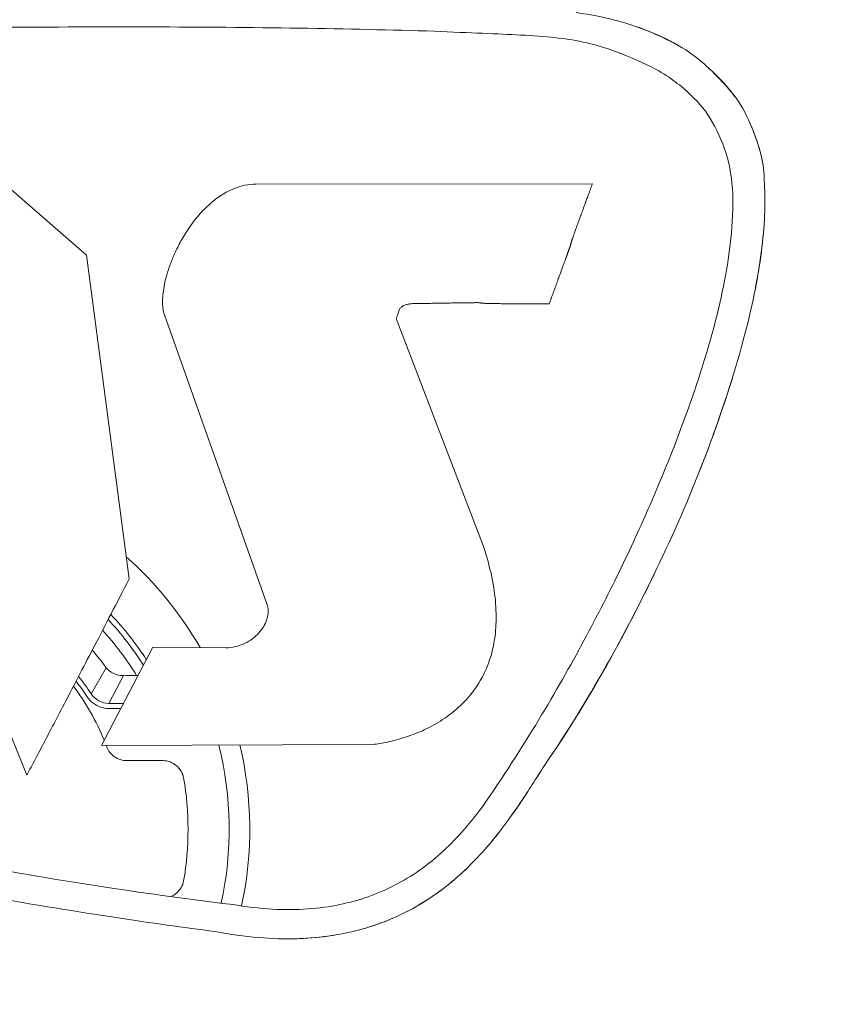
# Model space of a CAD drawing. Header units: centimetres. Extents: x -122 to 72759, y 3298 to 43172.
# Tile 145 of 243: x 30475.973 to 30476.744, y 17226.626 to 17227.569. Entities that reach past the tile are written whole.
import ezdxf
from ezdxf import colors
from ezdxf.entities.mleader import LeaderData, LeaderLine
from ezdxf.math import Vec2, Vec3

# ---------------------------------------------------------------- set-up
doc = ezdxf.new("R2010")
doc.units = ezdxf.units.CM
doc.header["$MEASUREMENT"] = 0
doc.layers.get('0').update_dxf_attribs({"lineweight": 5})
doc.layers.add('IS_ARMATURA', color=7, linetype='Continuous', lineweight=9)
doc.layers.add('IS_INSTAL GAZ_Opis', color=7, linetype='Continuous', lineweight=5)
doc.styles.add('Arial-sanit', font='arial.ttf')

# ---------------------------------------------------------------- blocks, each defined once
blk = doc.blocks.new('G$CD5DA571F')
at = {"color": 0, "linetype": 'Continuous', "lineweight": 0}
for p, q in [((29.2486, 3.5549), (29.2449, 6.7766)), ((30.535, 4.8973), (32.6946, 5.7254)), ((34.6175, 4.6742), (34.6269, 2.0745)), ((33.2692, 3.6589), (30.5012, 2.6776)), ((33.6861, 2.5661), (33.6917, 3.2675)), ((34.7722, 2.6653), (34.7722, 2.3138)), ((34.6269, 2.0745), (33.6861, 2.5661)), ((33.9572, 2.4244), (33.9572, 2.4112)), ((29.9293, 1.9308), (33.0307, 2.3411)), ((34.2246, 2.1456), (33.9583, 2.2851)), ((34.2246, 2.1456), (34.2246, 2.2847)), ((34.2725, 2.2597), (34.2725, 2.1456)), ((33.8819, 2.1207), (34.1339, 1.9781)), ((34.6417, 2.1263), (34.6417, 2.1263)), ((29.1941, 1.0876), (29.9293, 1.9308)), ((34.9124, 1.3599), (32.7378, 0.4864))]:
    blk.add_line(p, q, dxfattribs=at)
blk.add_circle((-21, 1), 174.3366)
for centre, radius, start, end in [((15.4314, -0.0048), 32.9953, 270, 90), ((15.4314, -0.0048), 32.9913, 270, 90), ((15.4804, 0), 32.7, 270, 90), ((35.4314, -0.0048), 3.5, 77.91135, 103.36894), ((35.4314, -0.0048), 3.4913, 119.92381, 138.39731), ((35.4314, -0.0048), 2.9092, 80.24215, 99.75849), ((35.4314, -0.0048), 2.9914, 122.97171, 133.51669), ((35.4314, -0.0048), 2.8302, 121.38918, 132.38444), ((35.4314, -0.0048), 2.6304, 126.0924, 130.77497), ((35.4314, -0.0048), 2.2727, 112.09934, 127.12659), ((35.4314, -0.0048), 2.2727, 110.33272, 110.73493), ((35.4314, -0.0048), 2.3218, 123.1894, 127.70058)]:
    blk.add_arc(centre, radius, start, end, dxfattribs=at)
at = {"color": 0, "linetype": 'Continuous', "lineweight": 0, "extrusion": (0, 1.83697e-16, -1)}
for radius, start, end in [(3.3031, 75.83111, 102.36763), (2.9389, 46.83783, 57.60782), (2.3697, 51.76504, 56.80155)]:
    blk.add_arc((-35.4314, -0.0048), radius, start, end, dxfattribs=at)
at = {"color": 0, "linetype": 'Continuous', "lineweight": 0}
for centre, major_axis, ratio, start_param, end_param in [((33.964, 2.4081), (0.0001, -0.2298), 0.029286, -1.58449, -1.006083), ((34.0668, 2.1227), (-0.0847, -0.1559), 0.854205, 1.005471, 2.138903)]:
    blk.add_ellipse(centre, major_axis=major_axis, ratio=ratio, start_param=start_param, end_param=end_param, dxfattribs=at)
for points, knots in [([(27.6054, 6.6197), (27.6319, 6.8139), (27.671, 6.9856), (27.7192, 7.1355), (27.7673, 7.2854), (27.8245, 7.4136), (27.8793, 7.5208), (27.9341, 7.6279), (27.9867, 7.714), (28.0686, 7.8119), (28.1506, 7.9099), (28.262, 8.0196), (28.3568, 8.098), (28.4515, 8.1764), (28.5297, 8.2235), (28.6325, 8.2702), (28.7352, 8.3168), (28.8626, 8.363), (28.9648, 8.3892), (29.067, 8.4153), (29.1441, 8.4214), (29.2129, 8.4214)], [0, 0, 0, 0, 0.142857, 0.142857, 0.142857, 0.285714, 0.285714, 0.285714, 0.428571, 0.428571, 0.428571, 0.571429, 0.571429, 0.571429, 0.714286, 0.714286, 0.714286, 0.857143, 0.857143, 0.857143, 1, 1, 1, 1]), ([(29.0314, 8.4042), (29.0023, 8.3987), (28.9716, 8.3917), (28.9389, 8.383), (28.865, 8.3631), (28.7812, 8.334), (28.6987, 8.2988)], [0.1166306, 0.1166306, 0.1166306, 0.1166306, 0.1666667, 0.1666667, 0.1666667, 0.2797374, 0.2797374, 0.2797374, 0.2797374]), ([(29.2129, 8.4214), (29.3944, 8.4349), (29.6098, 8.4285), (29.8559, 8.3992), (30.102, 8.3699), (30.3788, 8.3177), (30.6972, 8.2339), (31.0157, 8.1502), (31.3758, 8.0348), (31.7223, 7.9074), (32.0688, 7.7799), (32.4016, 7.6403), (32.7468, 7.4803), (33.092, 7.3204), (33.4494, 7.1401), (33.7978, 6.9465), (34.1462, 6.753), (34.4856, 6.5462), (34.8185, 6.3172)], [0, 0, 0, 0, 0.166667, 0.166667, 0.166667, 0.333333, 0.333333, 0.333333, 0.5, 0.5, 0.5, 0.666667, 0.666667, 0.666667, 0.833333, 0.833333, 0.833333, 1, 1, 1, 1]), ([(30.2376, 8.3393), (30.1005, 8.3657), (29.9722, 8.3855), (29.8515, 8.3997), (29.6067, 8.4286), (29.3928, 8.4347), (29.2129, 8.4214)], [0.751096, 0.751096, 0.751096, 0.751096, 0.8333333, 0.8333333, 0.8333333, 1, 1, 1, 1]), ([(28.4113, 8.1411), (28.3607, 8.1052), (28.3115, 8.065), (28.2618, 8.0183), (28.22, 7.9792), (28.1779, 7.9355), (28.137, 7.8892)], [0.4202057, 0.4202057, 0.4202057, 0.4202057, 0.5, 0.5, 0.5, 0.5670273, 0.5670273, 0.5670273, 0.5670273]), ([(29.827, 8.0944), (29.6744, 8.1128), (29.5295, 8.1236), (29.3924, 8.1211), (29.2554, 8.1186), (29.1261, 8.103), (29.0016, 8.0694), (28.8771, 8.0359), (28.7574, 7.9844), (28.6571, 7.9265), (28.5569, 7.8686), (28.4761, 7.8042), (28.393, 7.7168), (28.3098, 7.6294), (28.2241, 7.519), (28.15, 7.3873)], [0, 0, 0, 0, 0.2, 0.2, 0.2, 0.4, 0.4, 0.4, 0.6, 0.6, 0.6, 0.8, 0.8, 0.8, 1, 1, 1, 1]), ([(31.9969, 7.8027), (31.9028, 7.8398), (31.8082, 7.8759), (31.7127, 7.9109), (31.5014, 7.9885), (31.2855, 8.0613), (31.0772, 8.1253)], [0.45407, 0.45407, 0.45407, 0.45407, 0.5, 0.5, 0.5, 0.6015538, 0.6015538, 0.6015538, 0.6015538]), ([(35.2147, 5.7235), (34.9283, 5.9222), (34.6501, 6.1), (34.3845, 6.2604), (34.1189, 6.4209), (33.8659, 6.564), (33.623, 6.6946), (33.3801, 6.8253), (33.1472, 6.9434), (32.924, 7.0513), (32.7007, 7.1591), (32.4871, 7.2565), (32.2824, 7.345), (32.0778, 7.4336), (31.8821, 7.5132), (31.695, 7.585), (31.5079, 7.6567), (31.3294, 7.7204), (31.1588, 7.777), (30.9883, 7.8335), (30.8257, 7.8827), (30.6707, 7.9251), (30.5156, 7.9674), (30.3681, 8.0028), (30.2275, 8.0312), (30.087, 8.0595), (29.9535, 8.0809), (29.827, 8.0944)], [0, 0, 0, 0, 0.111111, 0.111111, 0.111111, 0.222222, 0.222222, 0.222222, 0.333333, 0.333333, 0.333333, 0.444444, 0.444444, 0.444444, 0.555556, 0.555556, 0.555556, 0.666667, 0.666667, 0.666667, 0.777778, 0.777778, 0.777778, 0.888889, 0.888889, 0.888889, 1, 1, 1, 1]), ([(27.9182, 7.5937), (27.8569, 7.4919), (27.8066, 7.3843), (27.7581, 7.2487), (27.7542, 7.2379), (27.7504, 7.227), (27.7465, 7.2159)], [0.7003345, 0.7003345, 0.7003345, 0.7003345, 0.8333333, 0.8333333, 0.8333333, 0.8439043, 0.8439043, 0.8439043, 0.8439043]), ([(28.15, 7.3873), (28.084, 7.2547), (28.0275, 7.132), (27.9836, 7.014), (27.9397, 6.896), (27.9084, 6.7827), (27.8873, 6.6863), (27.8661, 6.5899), (27.8551, 6.5105), (27.8454, 6.414), (27.8357, 6.3176), (27.8273, 6.2042), (27.8208, 6.0897), (27.8143, 5.9753), (27.8097, 5.8599), (27.8041, 5.7241), (27.7985, 5.5883), (27.7919, 5.4322), (27.7838, 5.2622)], [0, 0, 0, 0, 0.166667, 0.166667, 0.166667, 0.333333, 0.333333, 0.333333, 0.5, 0.5, 0.5, 0.666667, 0.666667, 0.666667, 0.833333, 0.833333, 0.833333, 1, 1, 1, 1]), ([(34.8185, 6.3172), (34.484, 6.5473), (34.1431, 6.7549), (33.7935, 6.9489), (33.5101, 7.1063), (33.221, 7.2547), (32.9372, 7.3906)], [0, 0, 0, 0, 0.1666667, 0.1666667, 0.1666667, 0.3017755, 0.3017755, 0.3017755, 0.3017755]), ([(29.2449, 6.7766), (29.2633, 6.7698), (29.2808, 6.7634), (29.2974, 6.7573), (29.3141, 6.7512), (29.3298, 6.7454), (29.3447, 6.7399), (29.3596, 6.7345), (29.3738, 6.7293), (29.3872, 6.7244), (29.4006, 6.7195), (29.4132, 6.7148), (29.4252, 6.7104), (29.4373, 6.706), (29.4486, 6.7018), (29.4594, 6.6979), (29.4702, 6.694), (29.4803, 6.6902), (29.49, 6.6867), (29.4996, 6.6832), (29.5087, 6.6799), (29.5174, 6.6767), (29.526, 6.6735), (29.5341, 6.6706), (29.5419, 6.6678), (29.5496, 6.6649), (29.5569, 6.6623), (29.5637, 6.6598), (29.5706, 6.6572), (29.5771, 6.6549), (29.5833, 6.6526), (29.5895, 6.6504), (29.5953, 6.6483), (29.6008, 6.6463), (29.6062, 6.6443), (29.6113, 6.6424), (29.6163, 6.6406), (29.6213, 6.6388), (29.6262, 6.637), (29.6299, 6.6357), (29.6336, 6.6343), (29.636, 6.6334), (29.6419, 6.6313), (29.6478, 6.6292), (29.657, 6.6258), (29.6654, 6.6228), (29.6737, 6.6198), (29.6811, 6.6171), (29.6878, 6.6147), (29.6946, 6.6123), (29.7007, 6.6101), (29.7063, 6.6081), (29.7119, 6.606), (29.717, 6.6042), (29.7217, 6.6025), (29.7264, 6.6009), (29.7307, 6.5993), (29.7347, 6.5979), (29.7387, 6.5965), (29.7424, 6.5952), (29.7459, 6.5939), (29.7494, 6.5927), (29.7526, 6.5915), (29.7557, 6.5905), (29.7587, 6.5894), (29.7616, 6.5884), (29.7643, 6.5874), (29.7671, 6.5864), (29.7697, 6.5855), (29.7721, 6.5846), (29.7745, 6.5838), (29.7766, 6.5831), (29.7786, 6.5824), (29.7805, 6.5817), (29.7823, 6.5811), (29.7839, 6.5805), (29.7855, 6.58), (29.787, 6.5794), (29.7883, 6.579), (29.7897, 6.5785), (29.7909, 6.5781), (29.7921, 6.5777), (29.7933, 6.5773), (29.7945, 6.5769), (29.797, 6.5761), (29.7995, 6.5752), (29.8033, 6.574), (29.8059, 6.5732), (29.8086, 6.5724), (29.8101, 6.572), (29.8118, 6.5714), (29.8135, 6.5709), (29.8153, 6.5701), (29.8171, 6.5699), (29.8189, 6.5696), (29.8207, 6.5698), (29.8224, 6.5696), (29.8241, 6.5693), (29.8258, 6.5687), (29.8274, 6.5681), (29.8291, 6.5676), (29.8307, 6.5671), (29.8331, 6.5664), (29.8355, 6.5657), (29.8386, 6.5647), (29.8412, 6.5639), (29.8439, 6.563), (29.8461, 6.5623), (29.8473, 6.5619), (29.8485, 6.5615), (29.8487, 6.5614), (29.8493, 6.5612), (29.8498, 6.561), (29.8507, 6.5607), (29.8515, 6.5604), (29.8524, 6.5601), (29.8532, 6.5599), (29.8541, 6.5595), (29.855, 6.5592), (29.8559, 6.5589), (29.857, 6.5586), (29.858, 6.5582), (29.8591, 6.5578), (29.8602, 6.5574), (29.8614, 6.557), (29.8626, 6.5566), (29.8639, 6.5561), (29.8652, 6.5557), (29.8666, 6.5552), (29.868, 6.5547), (29.8695, 6.5542), (29.8711, 6.5536), (29.8727, 6.553), (29.8743, 6.5525), (29.876, 6.5519), (29.8777, 6.5513), (29.8794, 6.5507), (29.8812, 6.55), (29.883, 6.5494), (29.8848, 6.5488), (29.8867, 6.5481), (29.8886, 6.5474), (29.8905, 6.5467), (29.8925, 6.546), (29.8945, 6.5453), (29.8966, 6.5446), (29.8987, 6.5438), (29.9008, 6.5431), (29.903, 6.5423), (29.9053, 6.5415), (29.9076, 6.5407), (29.9099, 6.5398), (29.9123, 6.539), (29.9148, 6.5381), (29.9173, 6.5372), (29.9199, 6.5363), (29.9226, 6.5353), (29.9252, 6.5344), (29.928, 6.5334), (29.9309, 6.5323), (29.9338, 6.5313), (29.9368, 6.5302), (29.9399, 6.5291), (29.9431, 6.528), (29.9463, 6.5268), (29.9497, 6.5256), (29.9531, 6.5244), (29.9566, 6.5231), (29.9602, 6.5218), (29.9639, 6.5205), (29.9677, 6.5191), (29.9716, 6.5177), (29.9756, 6.5162), (29.9797, 6.5147), (29.984, 6.5132), (29.9883, 6.5116), (29.9928, 6.51), (29.9974, 6.5083), (30.0021, 6.5066), (30.0069, 6.5049), (30.012, 6.503), (30.017, 6.5012), (30.0223, 6.4993), (30.0277, 6.4973), (30.0332, 6.4953), (30.0389, 6.4932), (30.0447, 6.4911), (30.0506, 6.489), (30.0566, 6.4868), (30.0628, 6.4845), (30.069, 6.4823), (30.0754, 6.4799), (30.082, 6.4775), (30.0885, 6.4751), (30.0953, 6.4727), (30.1022, 6.4702), (30.1091, 6.4676), (30.1162, 6.465), (30.1234, 6.4624), (30.1307, 6.4597), (30.1382, 6.457), (30.1458, 6.4542), (30.1534, 6.4514), (30.1612, 6.4486), (30.1692, 6.4456), (30.1772, 6.4427), (30.1854, 6.4397), (30.1937, 6.4367), (30.2021, 6.4336), (30.2106, 6.4305), (30.2194, 6.4273), (30.2281, 6.4241), (30.237, 6.4208), (30.2461, 6.4175), (30.2552, 6.4142), (30.2644, 6.4108), (30.2739, 6.4073), (30.2833, 6.4038), (30.293, 6.4003), (30.3028, 6.3967), (30.3126, 6.3931), (30.3226, 6.3894), (30.3328, 6.3857), (30.343, 6.382), (30.3533, 6.3782), (30.3639, 6.3743), (30.3744, 6.3704), (30.3851, 6.3665), (30.396, 6.3625)], [0, 0, 0, 0, 0.013158, 0.013158, 0.013158, 0.026316, 0.026316, 0.026316, 0.039474, 0.039474, 0.039474, 0.052632, 0.052632, 0.052632, 0.065789, 0.065789, 0.065789, 0.078947, 0.078947, 0.078947, 0.092105, 0.092105, 0.092105, 0.105263, 0.105263, 0.105263, 0.118421, 0.118421, 0.118421, 0.131579, 0.131579, 0.131579, 0.144737, 0.144737, 0.144737, 0.157895, 0.157895, 0.157895, 0.171053, 0.171053, 0.171053, 0.184211, 0.184211, 0.184211, 0.197368, 0.197368, 0.197368, 0.210526, 0.210526, 0.210526, 0.223684, 0.223684, 0.223684, 0.236842, 0.236842, 0.236842, 0.25, 0.25, 0.25, 0.263158, 0.263158, 0.263158, 0.276316, 0.276316, 0.276316, 0.289474, 0.289474, 0.289474, 0.302632, 0.302632, 0.302632, 0.315789, 0.315789, 0.315789, 0.328947, 0.328947, 0.328947, 0.342105, 0.342105, 0.342105, 0.355263, 0.355263, 0.355263, 0.368421, 0.368421, 0.368421, 0.381579, 0.381579, 0.381579, 0.394737, 0.394737, 0.394737, 0.407895, 0.407895, 0.407895, 0.421053, 0.421053, 0.421053, 0.434211, 0.434211, 0.434211, 0.447368, 0.447368, 0.447368, 0.460526, 0.460526, 0.460526, 0.473684, 0.473684, 0.473684, 0.486842, 0.486842, 0.486842, 0.5, 0.5, 0.5, 0.513158, 0.513158, 0.513158, 0.526316, 0.526316, 0.526316, 0.539474, 0.539474, 0.539474, 0.552632, 0.552632, 0.552632, 0.565789, 0.565789, 0.565789, 0.578947, 0.578947, 0.578947, 0.592105, 0.592105, 0.592105, 0.605263, 0.605263, 0.605263, 0.618421, 0.618421, 0.618421, 0.631579, 0.631579, 0.631579, 0.644737, 0.644737, 0.644737, 0.657895, 0.657895, 0.657895, 0.671053, 0.671053, 0.671053, 0.684211, 0.684211, 0.684211, 0.697368, 0.697368, 0.697368, 0.710526, 0.710526, 0.710526, 0.723684, 0.723684, 0.723684, 0.736842, 0.736842, 0.736842, 0.75, 0.75, 0.75, 0.763158, 0.763158, 0.763158, 0.776316, 0.776316, 0.776316, 0.789474, 0.789474, 0.789474, 0.802632, 0.802632, 0.802632, 0.815789, 0.815789, 0.815789, 0.828947, 0.828947, 0.828947, 0.842105, 0.842105, 0.842105, 0.855263, 0.855263, 0.855263, 0.868421, 0.868421, 0.868421, 0.881579, 0.881579, 0.881579, 0.894737, 0.894737, 0.894737, 0.907895, 0.907895, 0.907895, 0.921053, 0.921053, 0.921053, 0.934211, 0.934211, 0.934211, 0.947368, 0.947368, 0.947368, 0.960526, 0.960526, 0.960526, 0.973684, 0.973684, 0.973684, 0.986842, 0.986842, 0.986842, 1, 1, 1, 1]), ([(30.396, 6.3625), (30.396, 6.3425), (30.396, 6.3232), (30.396, 6.3046), (30.396, 6.2859), (30.396, 6.268), (30.3959, 6.2507), (30.3959, 6.2334), (30.3959, 6.2167), (30.3959, 6.2006), (30.3958, 6.1845), (30.3958, 6.169), (30.3958, 6.154), (30.3957, 6.1391), (30.3957, 6.1247), (30.3956, 6.1108), (30.3956, 6.097), (30.3955, 6.0837), (30.3955, 6.0709), (30.3954, 6.0581), (30.3954, 6.0458), (30.3953, 6.0341), (30.3952, 6.0223), (30.3952, 6.0111), (30.3951, 6.0004), (30.395, 5.9896), (30.395, 5.9793), (30.3949, 5.9693), (30.3948, 5.9594), (30.3947, 5.9498), (30.3947, 5.9405), (30.3946, 5.9313), (30.3945, 5.9224), (30.3944, 5.9139), (30.3943, 5.9053), (30.3943, 5.8971), (30.3942, 5.8892), (30.3941, 5.8813), (30.394, 5.8737), (30.3939, 5.8663), (30.3938, 5.859), (30.3937, 5.852), (30.3936, 5.8453), (30.3935, 5.8385), (30.3934, 5.8322), (30.3933, 5.826), (30.3932, 5.8198), (30.3931, 5.8139), (30.3929, 5.8081), (30.3928, 5.8023), (30.3927, 5.7966), (30.3926, 5.7912), (30.3925, 5.7857), (30.3923, 5.7803), (30.3922, 5.7752), (30.392, 5.77), (30.3919, 5.765), (30.3917, 5.7602), (30.3916, 5.7554), (30.3914, 5.7509), (30.3912, 5.7464), (30.391, 5.742), (30.3909, 5.7378), (30.3906, 5.7338), (30.3904, 5.7297), (30.3901, 5.726), (30.3899, 5.7222), (30.3897, 5.7185), (30.3896, 5.7147), (30.3887, 5.7116), (30.3877, 5.7085), (30.3859, 5.706), (30.3851, 5.7029), (30.3843, 5.6998), (30.3846, 5.696), (30.3847, 5.6922), (30.3848, 5.6884), (30.3846, 5.6847), (30.3846, 5.6806), (30.3845, 5.6766), (30.3846, 5.6724), (30.3846, 5.6679), (30.3846, 5.6635), (30.3846, 5.6589), (30.3846, 5.6542), (30.3847, 5.6494), (30.3847, 5.6444), (30.3848, 5.6392), (30.3848, 5.634), (30.3849, 5.6287), (30.3849, 5.6232), (30.385, 5.6177), (30.385, 5.6121), (30.3851, 5.6063), (30.3852, 5.6005), (30.3853, 5.5946), (30.3853, 5.5884), (30.3854, 5.5822), (30.3855, 5.5759), (30.3856, 5.5692), (30.3857, 5.5625), (30.3858, 5.5554), (30.3859, 5.5481), (30.386, 5.5408), (30.3861, 5.5332), (30.3862, 5.5253), (30.3864, 5.5174), (30.3865, 5.5091), (30.3866, 5.5006), (30.3867, 5.492), (30.3869, 5.4832), (30.387, 5.4739), (30.3872, 5.4647), (30.3873, 5.4551), (30.3875, 5.4452), (30.3876, 5.4352), (30.3878, 5.4249), (30.388, 5.4141), (30.3882, 5.4034), (30.3883, 5.3922), (30.3885, 5.3805), (30.3887, 5.3687), (30.3889, 5.3565), (30.3891, 5.3437), (30.3894, 5.3309), (30.3896, 5.3176), (30.3898, 5.3038), (30.39, 5.2899), (30.3903, 5.2755), (30.3905, 5.2606), (30.3908, 5.2456), (30.3911, 5.2301), (30.3913, 5.214), (30.3916, 5.1979), (30.3919, 5.1813), (30.3922, 5.164), (30.3925, 5.1467), (30.3928, 5.1288), (30.3931, 5.1102), (30.3934, 5.0916), (30.3938, 5.0723), (30.3941, 5.0523)], [0, 0, 0, 0, 0.021277, 0.021277, 0.021277, 0.042553, 0.042553, 0.042553, 0.06383, 0.06383, 0.06383, 0.085106, 0.085106, 0.085106, 0.106383, 0.106383, 0.106383, 0.12766, 0.12766, 0.12766, 0.148936, 0.148936, 0.148936, 0.170213, 0.170213, 0.170213, 0.191489, 0.191489, 0.191489, 0.212766, 0.212766, 0.212766, 0.234043, 0.234043, 0.234043, 0.255319, 0.255319, 0.255319, 0.276596, 0.276596, 0.276596, 0.297872, 0.297872, 0.297872, 0.319149, 0.319149, 0.319149, 0.340426, 0.340426, 0.340426, 0.361702, 0.361702, 0.361702, 0.382979, 0.382979, 0.382979, 0.404255, 0.404255, 0.404255, 0.425532, 0.425532, 0.425532, 0.446809, 0.446809, 0.446809, 0.468085, 0.468085, 0.468085, 0.489362, 0.489362, 0.489362, 0.510638, 0.510638, 0.510638, 0.531915, 0.531915, 0.531915, 0.553191, 0.553191, 0.553191, 0.574468, 0.574468, 0.574468, 0.595745, 0.595745, 0.595745, 0.617021, 0.617021, 0.617021, 0.638298, 0.638298, 0.638298, 0.659574, 0.659574, 0.659574, 0.680851, 0.680851, 0.680851, 0.702128, 0.702128, 0.702128, 0.723404, 0.723404, 0.723404, 0.744681, 0.744681, 0.744681, 0.765957, 0.765957, 0.765957, 0.787234, 0.787234, 0.787234, 0.808511, 0.808511, 0.808511, 0.829787, 0.829787, 0.829787, 0.851064, 0.851064, 0.851064, 0.87234, 0.87234, 0.87234, 0.893617, 0.893617, 0.893617, 0.914894, 0.914894, 0.914894, 0.93617, 0.93617, 0.93617, 0.957447, 0.957447, 0.957447, 0.978723, 0.978723, 0.978723, 1, 1, 1, 1]), ([(35.6113, 5.7565), (35.5739, 5.7892), (35.5352, 5.8216), (35.4951, 5.8537), (35.3967, 5.9327), (35.2904, 6.0098), (35.1771, 6.0861), (35.0638, 6.1625), (34.9434, 6.2381), (34.8185, 6.3172)], [0.7811761, 0.7811761, 0.7811761, 0.7811761, 0.8181818, 0.8181818, 0.8181818, 0.9090909, 0.9090909, 0.9090909, 1, 1, 1, 1]), ([(34.8185, 6.3172), (34.9429, 6.2383), (35.0632, 6.1629), (35.1768, 6.0863), (35.2905, 6.0097), (35.3976, 5.932), (35.4966, 5.8525), (35.5956, 5.7731), (35.6865, 5.6918), (35.7679, 5.6104), (35.8493, 5.5289), (35.9212, 5.4471), (35.9852, 5.3648), (36.0492, 5.2826), (36.1053, 5.1999), (36.1551, 5.1157), (36.2049, 5.0315), (36.2483, 4.9458), (36.2863, 4.857), (36.3244, 4.7682), (36.3569, 4.6764), (36.3841, 4.5807), (36.4112, 4.4851), (36.4329, 4.3855), (36.4488, 4.2804), (36.4647, 4.1753), (36.4748, 4.0647), (36.4782, 3.9479), (36.4816, 3.8311), (36.4784, 3.7081), (36.4672, 3.5772), (36.4561, 3.4463), (36.4371, 3.3075), (36.4091, 3.1617)], [0, 0, 0, 0, 0.090909, 0.090909, 0.090909, 0.181818, 0.181818, 0.181818, 0.272727, 0.272727, 0.272727, 0.363636, 0.363636, 0.363636, 0.454545, 0.454545, 0.454545, 0.545455, 0.545455, 0.545455, 0.636364, 0.636364, 0.636364, 0.727273, 0.727273, 0.727273, 0.818182, 0.818182, 0.818182, 0.909091, 0.909091, 0.909091, 1, 1, 1, 1]), ([(32.6946, 5.7254), (32.7942, 5.7588), (32.8895, 5.7854), (32.9804, 5.8055), (33.0713, 5.8256), (33.1578, 5.8393), (33.2396, 5.8469), (33.3214, 5.8546), (33.3986, 5.8563), (33.4707, 5.8528), (33.5428, 5.8494), (33.6098, 5.8408), (33.6725, 5.828), (33.7353, 5.8152), (33.7938, 5.7981), (33.8491, 5.7772), (33.9043, 5.7562), (33.9563, 5.7314), (34.0057, 5.7028), (34.055, 5.6742), (34.1016, 5.6418), (34.1466, 5.6046), (34.1917, 5.5673), (34.2352, 5.5253), (34.2768, 5.4775), (34.3184, 5.4297), (34.358, 5.3761), (34.3932, 5.3202), (34.4283, 5.2644), (34.459, 5.2063), (34.4854, 5.1478), (34.5118, 5.0893), (34.534, 5.0304), (34.552, 4.9743), (34.57, 4.9182), (34.5838, 4.8649), (34.5945, 4.8149), (34.6053, 4.7648), (34.6129, 4.7179), (34.6175, 4.6742)], [0, 0, 0, 0, 0.076923, 0.076923, 0.076923, 0.153846, 0.153846, 0.153846, 0.230769, 0.230769, 0.230769, 0.307692, 0.307692, 0.307692, 0.384615, 0.384615, 0.384615, 0.461538, 0.461538, 0.461538, 0.538462, 0.538462, 0.538462, 0.615385, 0.615385, 0.615385, 0.692308, 0.692308, 0.692308, 0.769231, 0.769231, 0.769231, 0.846154, 0.846154, 0.846154, 0.923077, 0.923077, 0.923077, 1, 1, 1, 1]), ([(36.1574, 3.3734), (36.1795, 3.508), (36.1923, 3.6355), (36.1973, 3.755), (36.2023, 3.8745), (36.1995, 3.9859), (36.1904, 4.0911), (36.1812, 4.1964), (36.1657, 4.2955), (36.1446, 4.3901), (36.1235, 4.4846), (36.0968, 4.5747), (36.0645, 4.6615), (36.0322, 4.7483), (35.9944, 4.8319), (35.951, 4.9127), (35.9077, 4.9936), (35.8588, 5.0718), (35.8017, 5.1498), (35.7446, 5.2278), (35.6792, 5.3057), (35.6115, 5.3768), (35.5438, 5.4479), (35.4738, 5.5123), (35.4066, 5.5695), (35.3395, 5.6267), (35.2751, 5.6768), (35.2147, 5.7235)], [0, 0, 0, 0, 0.111111, 0.111111, 0.111111, 0.222222, 0.222222, 0.222222, 0.333333, 0.333333, 0.333333, 0.444444, 0.444444, 0.444444, 0.555556, 0.555556, 0.555556, 0.666667, 0.666667, 0.666667, 0.777778, 0.777778, 0.777778, 0.888889, 0.888889, 0.888889, 1, 1, 1, 1]), ([(36.1535, 5.1183), (36.1038, 5.2023), (36.0476, 5.2849), (35.9835, 5.367), (35.9239, 5.4434), (35.8575, 5.5194), (35.7833, 5.5948)], [0.5458255, 0.5458255, 0.5458255, 0.5458255, 0.6363636, 0.6363636, 0.6363636, 0.720603, 0.720603, 0.720603, 0.720603]), ([(27.7838, 5.2622), (27.7715, 4.8511), (27.7615, 4.4235), (27.7546, 3.9672), (27.7476, 3.511), (27.7437, 3.0262), (27.7426, 2.549), (27.7416, 2.0718), (27.7434, 1.6022), (27.7459, 1.1625), (27.7485, 0.7228), (27.7518, 0.313), (27.755, -0.0766), (27.7582, -0.4663), (27.7613, -0.8358), (27.764, -1.1995), (27.7667, -1.5632), (27.769, -1.9211), (27.7707, -2.2683)], [0, 0, 0, 0, 0.166667, 0.166667, 0.166667, 0.333333, 0.333333, 0.333333, 0.5, 0.5, 0.5, 0.666667, 0.666667, 0.666667, 0.833333, 0.833333, 0.833333, 1, 1, 1, 1]), ([(30.3941, 5.0523), (30.395, 5.0402), (30.3963, 5.0288), (30.3981, 5.018), (30.3999, 5.0071), (30.4022, 4.9969), (30.4052, 4.9874), (30.4083, 4.9779), (30.4119, 4.9692), (30.4165, 4.9614), (30.4211, 4.9536), (30.4265, 4.9467), (30.4329, 4.9409), (30.4393, 4.9352), (30.4466, 4.9306), (30.4547, 4.9269), (30.4627, 4.9232), (30.4715, 4.9204), (30.4806, 4.9178), (30.4897, 4.9152), (30.499, 4.9127), (30.5082, 4.9096), (30.5174, 4.9064), (30.5265, 4.9026), (30.535, 4.8973)], [0, 0, 0, 0, 0.125, 0.125, 0.125, 0.25, 0.25, 0.25, 0.375, 0.375, 0.375, 0.5, 0.5, 0.5, 0.625, 0.625, 0.625, 0.75, 0.75, 0.75, 0.875, 0.875, 0.875, 1, 1, 1, 1]), ([(36.3809, 4.5918), (36.3542, 4.6842), (36.3224, 4.7729), (36.2855, 4.8588), (36.2848, 4.8605), (36.2841, 4.8622), (36.2834, 4.8639)], [0.36644595, 0.36644595, 0.36644595, 0.36644595, 0.45454545, 0.45454545, 0.45454545, 0.4562769, 0.4562769, 0.4562769, 0.4562769]), ([(36.4775, 3.9688), (36.4735, 4.0788), (36.4636, 4.1833), (36.4484, 4.2827), (36.4475, 4.2892), (36.4465, 4.2955), (36.4455, 4.3019)], [0.18672196, 0.18672196, 0.18672196, 0.18672196, 0.27272727, 0.27272727, 0.27272727, 0.27827625, 0.27827625, 0.27827625, 0.27827625]), ([(33.6917, 3.2675), (33.6909, 3.2991), (33.687, 3.3297), (33.68, 3.3595), (33.6731, 3.3894), (33.663, 3.4185), (33.6503, 3.4458), (33.6375, 3.4732), (33.6221, 3.4986), (33.6048, 3.5217), (33.5875, 3.5448), (33.5683, 3.5654), (33.5482, 3.5833), (33.528, 3.6012), (33.5069, 3.6164), (33.4859, 3.6287), (33.4649, 3.6409), (33.4441, 3.6503), (33.4241, 3.6571), (33.404, 3.6639), (33.3847, 3.6682), (33.3663, 3.6703), (33.3478, 3.6724), (33.3302, 3.6723), (33.314, 3.6703), (33.2978, 3.6683), (33.283, 3.6644), (33.2692, 3.6589)], [0, 0, 0, 0, 0.111111, 0.111111, 0.111111, 0.222222, 0.222222, 0.222222, 0.333333, 0.333333, 0.333333, 0.444444, 0.444444, 0.444444, 0.555556, 0.555556, 0.555556, 0.666667, 0.666667, 0.666667, 0.777778, 0.777778, 0.777778, 0.888889, 0.888889, 0.888889, 1, 1, 1, 1]), ([(30.5012, 2.6776), (30.4823, 2.6714), (30.4618, 2.667), (30.4399, 2.6642), (30.418, 2.6613), (30.3946, 2.6601), (30.3701, 2.6603), (30.3456, 2.6605), (30.32, 2.6621), (30.2931, 2.6652), (30.2661, 2.6683), (30.2379, 2.6728), (30.2086, 2.6788), (30.1793, 2.6848), (30.1488, 2.6922), (30.1172, 2.7013), (30.0855, 2.7103), (30.0526, 2.721), (30.0182, 2.7336), (29.9839, 2.7462), (29.9481, 2.7607), (29.9106, 2.7777), (29.8732, 2.7946), (29.8341, 2.8141), (29.7938, 2.8364), (29.7535, 2.8587), (29.7121, 2.8838), (29.6702, 2.9125), (29.6283, 2.9412), (29.5859, 2.9734), (29.5462, 3.0078), (29.5064, 3.0422), (29.4693, 3.0788), (29.4367, 3.1159), (29.4041, 3.1529), (29.376, 3.1904), (29.3523, 3.2277), (29.3286, 3.2651), (29.3093, 3.3023), (29.294, 3.3394), (29.2787, 3.3765), (29.2675, 3.4136), (29.2601, 3.4496), (29.2526, 3.4856), (29.249, 3.5206), (29.2486, 3.5549)], [0, 0, 0, 0, 0.066667, 0.066667, 0.066667, 0.133333, 0.133333, 0.133333, 0.2, 0.2, 0.2, 0.266667, 0.266667, 0.266667, 0.333333, 0.333333, 0.333333, 0.4, 0.4, 0.4, 0.466667, 0.466667, 0.466667, 0.533333, 0.533333, 0.533333, 0.6, 0.6, 0.6, 0.666667, 0.666667, 0.666667, 0.733333, 0.733333, 0.733333, 0.8, 0.8, 0.8, 0.866667, 0.866667, 0.866667, 0.933333, 0.933333, 0.933333, 1, 1, 1, 1]), ([(34.2363, -5.6544), (34.2975, -5.465), (34.3603, -5.2604), (34.4247, -5.0414), (34.4891, -4.8223), (34.555, -4.5887), (34.6229, -4.3389), (34.6908, -4.0891), (34.7605, -3.8232), (34.8324, -3.5394), (34.9042, -3.2555), (34.978, -2.9538), (35.0536, -2.6331), (35.1292, -2.3125), (35.2065, -1.9729), (35.2853, -1.6124), (35.3642, -1.252), (35.4446, -0.8708), (35.5276, -0.4552), (35.6107, -0.0397), (35.6965, 0.4101), (35.7769, 0.8626), (35.8573, 1.3152), (35.9324, 1.7705), (35.9964, 2.193), (36.0603, 2.6154), (36.1132, 3.0049), (36.1574, 3.3734)], [0, 0, 0, 0, 0.111111, 0.111111, 0.111111, 0.222222, 0.222222, 0.222222, 0.333333, 0.333333, 0.333333, 0.444444, 0.444444, 0.444444, 0.555556, 0.555556, 0.555556, 0.666667, 0.666667, 0.666667, 0.777778, 0.777778, 0.777778, 0.888889, 0.888889, 0.888889, 1, 1, 1, 1]), ([(36.4091, 3.1617), (36.3714, 2.8672), (36.3268, 2.55), (36.2759, 2.2142), (36.225, 1.8783), (36.1676, 1.5237), (36.1012, 1.139), (36.0349, 0.7543), (35.9594, 0.3395), (35.8813, -0.0684), (35.8032, -0.4762), (35.7223, -0.8771), (35.6437, -1.2523), (35.565, -1.6276), (35.4884, -1.9772), (35.4126, -2.311), (35.3368, -2.6447), (35.2617, -2.9626), (35.1886, -3.2611), (35.1154, -3.5596), (35.0442, -3.8387), (34.9746, -4.1013), (34.9049, -4.3638), (34.8368, -4.6099), (34.7702, -4.8404), (34.7035, -5.0708), (34.6383, -5.2857), (34.5739, -5.4867), (34.5094, -5.6878), (34.4458, -5.875), (34.3828, -6.0477)], [0, 0, 0, 0, 0.1, 0.1, 0.1, 0.2, 0.2, 0.2, 0.3, 0.3, 0.3, 0.4, 0.4, 0.4, 0.5, 0.5, 0.5, 0.6, 0.6, 0.6, 0.7, 0.7, 0.7, 0.8, 0.8, 0.8, 0.9, 0.9, 0.9, 1, 1, 1, 1]), ([(34.7722, 2.6653), (34.7722, 2.6886), (34.7768, 2.7116), (34.7936, 2.7549), (34.8058, 2.7751), (34.8357, 2.8106), (34.8536, 2.826), (34.8935, 2.8499), (34.9153, 2.8584), (34.9383, 2.8623)], [-0.02789973, -0.02789973, -0.02789973, -0.02789973, -0.02092172, -0.02092172, -0.01395082, -0.01395082, -0.0069799, -0.0069799, -0.00000186, -0.00000186, -0.00000186, -0.00000186]), ([(35.9244, 2.8623), (35.9474, 2.8584), (35.9693, 2.8499), (36.0092, 2.826), (36.027, 2.8106), (36.0558, 2.7765), (36.0671, 2.7582), (36.0754, 2.7385)], [-0.0279006, -0.0279006, -0.0279006, -0.0279006, -0.02091888, -0.02091888, -0.01394615, -0.01394615, -0.00754767, -0.00754767, -0.00754767, -0.00754767]), ([(33.0307, 2.3411), (33.1482, 2.2803), (33.26, 2.2223), (33.3659, 2.1674), (33.4718, 2.1125), (33.5718, 2.0607), (33.6666, 2.0115), (33.7613, 1.9623), (33.8508, 1.9158), (33.9356, 1.8717), (34.0204, 1.8276), (34.1005, 1.7859), (34.1764, 1.7464), (34.2522, 1.7069), (34.3238, 1.6696), (34.3918, 1.634), (34.4598, 1.5985), (34.5243, 1.5648), (34.5846, 1.5331), (34.6448, 1.5015), (34.7008, 1.4721), (34.7552, 1.4434), (34.8095, 1.4147), (34.8623, 1.3868), (34.9124, 1.3599)], [0, 0, 0, 0, 0.125, 0.125, 0.125, 0.25, 0.25, 0.25, 0.375, 0.375, 0.375, 0.5, 0.5, 0.5, 0.625, 0.625, 0.625, 0.75, 0.75, 0.75, 0.875, 0.875, 0.875, 1, 1, 1, 1]), ([(33.9583, 2.2851), (33.9587, 2.2636), (33.9557, 2.2428), (33.9499, 2.223), (33.9441, 2.2033), (33.9355, 2.1846), (33.9242, 2.1672), (33.9129, 2.1499), (33.8989, 2.134), (33.8819, 2.1206)], [0, 0, 0, 0, 0.333333, 0.333333, 0.333333, 0.666667, 0.666667, 0.666667, 1, 1, 1, 1]), ([(34.6417, 2.1263), (34.6607, 2.1333), (34.6783, 2.1435), (34.71, 2.1686), (34.7239, 2.1836), (34.747, 2.2168), (34.7562, 2.2351), (34.7714, 2.2815), (34.7722, 2.3034), (34.7722, 2.3138)], [0.0000023, 0.0000023, 0.0000023, 0.0000023, 0.0060717, 0.0060717, 0.01213939, 0.01213939, 0.01820164, 0.01820164, 0.02680365, 0.02680365, 0.02680365, 0.02680365]), ([(34.2725, 2.1456), (34.2725, 2.1173), (34.2678, 2.0907), (34.2588, 2.0652), (34.2499, 2.0397), (34.2367, 2.0152), (34.2202, 1.9937), (34.2038, 1.9723), (34.1841, 1.9538), (34.1604, 1.9383)], [0, 0, 0, 0, 0.333333, 0.333333, 0.333333, 0.666667, 0.666667, 0.666667, 1, 1, 1, 1])]:
    blk.add_open_spline(points, degree=3, knots=knots, dxfattribs=at)
blk = doc.blocks.new('_Closed')
at = {"color": 0, "linetype": 'ByBlock', "lineweight": -2}
for p, q in [((-1, 0.16667), (0, 0)), ((-1, 0.16667), (-1, -0.16667)), ((0, 0), (-1, -0.16667)), ((0, 0), (-1, 0))]:
    blk.add_line(p, q, dxfattribs=at)

msp = doc.modelspace()

# ---------------------------------------------------------------- block references
at = {"layer": 'IS_ARMATURA', "xscale": 0.1, "yscale": 0.1, "zscale": 0.1, "rotation": 270.0000000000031}
msp.add_blockref('G$CD5DA571F', (30475.84418, 17230.33668), dxfattribs=at)

# ---------------------------------------------------------------- leaders
at = {"layer": 'IS_INSTAL GAZ_Opis'}
ml = msp.add_multileader_mtext('Standard', dxfattribs=at)
ml.set_content('{\\fArial Narrow|b0|i0|c238|p34;Kanał nawiewny "Z"  %%c 1\\FAaa.shx|c238;\x81\\fArial Narrow|b0|i0|c238|p34;2,5 cm, \\Pzewn. kratka+2,0 m nad ziemią\\Pzakończony nie niżej \\Pniż 30 cm nad posadzką}', color=256, style='Arial-sanit')
ml.set_leader_properties(color=256, linetype='ByLayer', lineweight=-1)
ml.set_arrow_properties(name='CLOSED')
ml.build(insert=Vec2(0, 0))
ml.multileader.update_dxf_attribs({"text_left_attachment_type": 6, "text_right_attachment_type": 6, "arrow_head_size": 5})
ctx = ml.context
ctx.base_point, ctx.char_height, ctx.arrow_head_size, ctx.plane_origin = Vec3(30289.70064, 17549.8276), 15, 5, Vec3(30834.38378, 18013.07144)
ctx.left_attachment, ctx.right_attachment = 6, 6
notes = []
notes.append((ctx, [(0, (1, 1, 0), (30547.937, 17549.8276), (-1, 0), 8, [(0, [(30465.7128, 17398.76117)], 0, [])])]))
ctx.mtext.insert, ctx.mtext.defined_height, ctx.mtext.flow_direction = Vec3(30291.70064, 17569.72869), 36, 5
for ctx, leaders in notes:
    for number, flags, end, landing, length, lines in leaders:
        leader = LeaderData()
        leader.index, (leader.has_last_leader_line, leader.has_dogleg_vector, leader.attachment_direction) = number, flags
        leader.last_leader_point, leader.dogleg_vector, leader.dogleg_length = Vec3(end), Vec3(landing), length
        for number, points, colour, breaks in lines:
            line = LeaderLine()
            line.index, line.vertices, line.color, line.breaks = number, Vec3.list(points), colors.encode_raw_color(colour), breaks
            leader.lines.append(line)
        ctx.leaders.append(leader)

doc.saveas('drawing.dxf')
